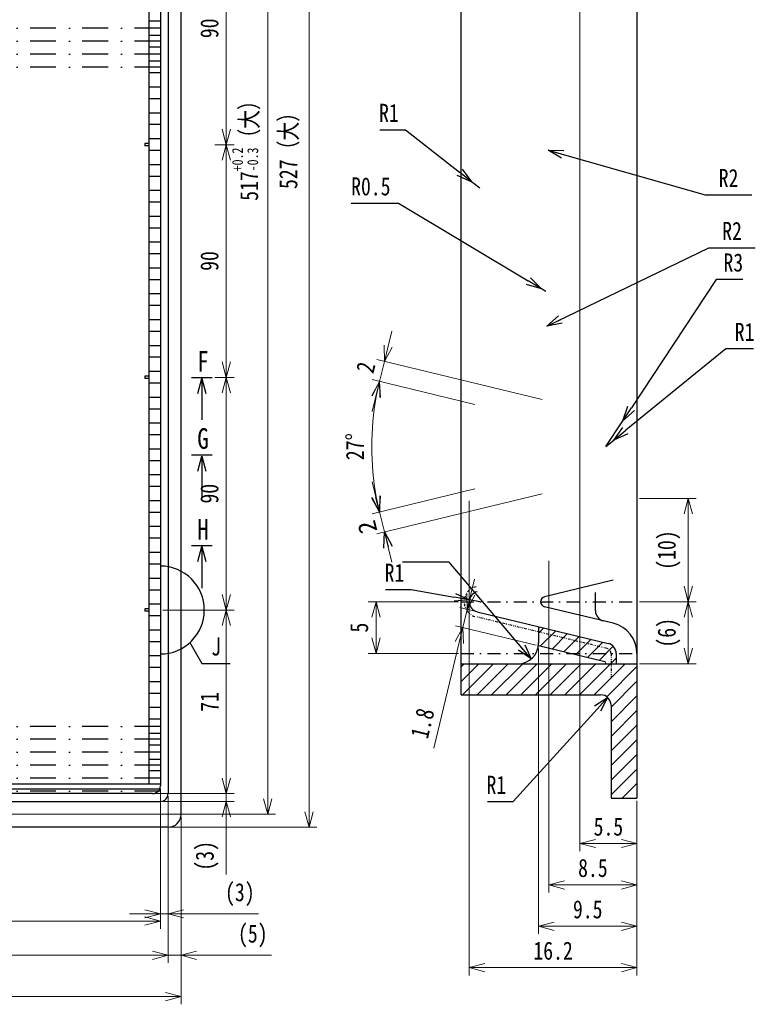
# Model space of a CAD drawing. Extents: x 641 to 1470, y 11 to 605.
# Tile 6 of 17: x 941 to 1084, y 215 to 405. Entities that reach past the tile are written whole.
import ezdxf

# ---------------------------------------------------------------- set-up
doc = ezdxf.new("R2010")
doc.units = 0
doc.header["$MEASUREMENT"] = 0
doc.linetypes.add('DASHDOT', pattern=[1, 0.5, -0.25, 0, -0.25])
doc.linetypes.add('DIVIDE', pattern=[1.25, 0.5, -0.25, 0, -0.25, 0, -0.25])
doc.layers.get('0').update_dxf_attribs({"linetype": 'CONTINUOUS'})
doc.layers.get('DEFPOINTS').update_dxf_attribs({"linetype": 'CONTINUOUS'})
for name, color, linetype in [('DD0-2', 4, 'CONTINUOUS'), ('M1-1', 2, 'CONTINUOUS'), ('M1-2', 2, 'CONTINUOUS'), ('M2-1', 234, 'CONTINUOUS'), ('M2-2', 234, 'CONTINUOUS'), ('M21-1', 2, 'CONTINUOUS'), ('M3-1', 154, 'CONTINUOUS'), ('M4-2', 114, 'CONTINUOUS'), ('M80-3', 7, 'CONTINUOUS')]:
    doc.layers.add(name, color=color, linetype=linetype)
doc.styles.add('FS2312', font='txt', dxfattribs={"width": 0.8})
doc.dimstyles.new('ISO-25', dxfattribs={"dimtxt": 3.5, "dimasz": 3, "dimexe": 1.5, "dimexo": 0.5, "dimtad": 1, "dimdec": 1, "dimlfac": 2, "dimdsep": 46, "dimtxsty": 'FS2312', "dimblk": 'OPEN30', "dimcen": 0.09, "dimclrd": 4, "dimclre": 4, "dimclrt": 4, "dimadec": 0, "dimazin": 0, "dimtfac": 1, "dimtdec": 1, "dimtmove": 0, "dimatfit": 3, "dimldrblk": 'OPEN30', "dimfxl": 1, "dimlwd": 18, "dimlwe": 18, "dimarcsym": 0})
doc.dimstyles.new('LEADSTYL', dxfattribs={"dimtxt": 3, "dimasz": 3, "dimexe": 0.18, "dimexo": 0.0625, "dimgap": 1, "dimtad": 0, "dimtih": 1, "dimtoh": 1, "dimdec": 4, "dimzin": 0, "dimdsep": 46, "dimtxsty": 'Standard', "dimblk1": 'OPEN', "dimblk2": 'OPEN', "dimsah": 1, "dimcen": 0.09, "dimadec": 0, "dimazin": 0, "dimtfac": 1, "dimtdec": 4, "dimtofl": 0, "dimtmove": 0, "dimatfit": 3, "dimldrblk": 'OPEN', "dimfxl": 1, "dimtolj": 1, "dimtzin": 0, "dimarcsym": 0})
doc.dimstyles.get("Standard").update_dxf_attribs({"dimtxt": 3.5, "dimasz": 3, "dimexe": 1.5, "dimexo": 0.5, "dimgap": 1.5, "dimtad": 3, "dimtoh": 1, "dimlfac": 0.5, "dimdsep": 46, "dimtxsty": 'FS2312', "dimblk1": 'OPEN', "dimblk2": 'OPEN', "dimsah": 1, "dimcen": 0.09, "dimadec": 0, "dimazin": 0, "dimtfac": 1, "dimtmove": 0, "dimatfit": 3, "dimldrblk": 'OPEN', "dimfxl": 1, "dimtolj": 1, "dimtzin": 0, "dimarcsym": 0})

# ---------------------------------------------------------------- blocks, each defined once
blk = doc.blocks.new('_OPEN')
at = {"color": 0}
for p, q in [((0, 0), (-1, 0)), ((-0.966, 0.259), (0, 0)), ((0, 0), (-0.966, -0.259))]:
    blk.add_line(p, q, dxfattribs=at)
blk = doc.blocks.new('_Open30')
at = {"color": 0, "linetype": 'ByBlock', "lineweight": -2}
for p, q in [((-1, 0.268), (0, 0)), ((0, 0), (-1, -0.268)), ((0, 0), (-1, 0))]:
    blk.add_line(p, q, dxfattribs=at)
blk = doc.blocks.new('*D213')
at = {"layer": 'DD0-2', "color": 4, "lineweight": 18, "transparency": 16777216}
for p, q in [((1027.91, 294.18), (1028.62, 297.09)), ((1028.65, 290.91), (1025.75, 291.61)), ((1027.21, 291.26), (1026.37, 287.76)), ((1040.52, 284.35), (1024.91, 288.11)), ((1025.66, 284.85), (1020.74, 264.43))]:
    blk.add_line(p, q, dxfattribs=at)
at = {"layer": 'DEFPOINTS', "color": 0, "transparency": 16777216}
for p in [(1029.13, 290.8), (1026.37, 287.76), (1041, 284.23)]:
    blk.add_point(p, dxfattribs=at)
at = {"layer": 'DD0-2', "color": 4, "lineweight": 18, "transparency": 16777216, "xscale": 3, "yscale": 3, "zscale": 3}
for p, rotation in [((1027.21, 291.26), 256.4390000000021), ((1026.37, 287.76), 76.43900000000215)]:
    blk.add_blockref('_Open30', p, dxfattribs=dict(at, rotation=rotation))
at = {"layer": 'DD0-2', "color": 4, "transparency": 16777216, "insert": (1018.55, 269.24), "char_height": 3.5, "attachment_point": 5, "rotation": 76.439, "style": 'FS2312'}
blk.add_mtext('1.8', dxfattribs=at)
blk = doc.blocks.new('*D214')
at = {"layer": 'DD0-2', "color": 4, "lineweight": 18, "transparency": 16777216}
for p, q in [((1041, 283.73), (1041, 228.49)), ((1060, 254.24), (1060, 228.49)), ((1057, 229.99), (1044, 229.99))]:
    blk.add_line(p, q, dxfattribs=at)
at = {"layer": 'DEFPOINTS', "color": 0, "transparency": 16777216}
for p in [(1041, 284.23), (1060, 254.74), (1041, 229.99)]:
    blk.add_point(p, dxfattribs=at)
at = {"layer": 'DD0-2', "color": 4, "lineweight": 18, "transparency": 16777216, "xscale": 3, "yscale": 3, "zscale": 3, "rotation": 180}
blk.add_blockref('_Open30', (1041, 229.99), dxfattribs=at)
at = {"layer": 'DD0-2', "color": 4, "lineweight": 18, "transparency": 16777216, "xscale": 3, "yscale": 3, "zscale": 3}
blk.add_blockref('_Open30', (1060, 229.99), dxfattribs=at)
at = {"layer": 'DD0-2', "color": 4, "transparency": 16777216, "insert": (1050.5, 233.24), "char_height": 3.5, "attachment_point": 5, "style": 'FS2312'}
blk.add_mtext('9.5', dxfattribs=at)
blk = doc.blocks.new('*D215')
at = {"layer": 'DD0-2', "color": 4, "lineweight": 18, "transparency": 16777216}
for p, q in [((1025.5, 292.74), (1008.05, 292.74)), ((1009.55, 289.74), (1009.55, 285.74)), ((1025.5, 282.74), (1008.05, 282.74))]:
    blk.add_line(p, q, dxfattribs=at)
at = {"layer": 'DEFPOINTS', "color": 0, "transparency": 16777216}
for p in [(1026, 292.74), (1009.55, 282.74), (1026, 282.74)]:
    blk.add_point(p, dxfattribs=at)
at = {"layer": 'DD0-2', "color": 4, "lineweight": 18, "transparency": 16777216, "xscale": 3, "yscale": 3, "zscale": 3}
for p, rotation in [((1009.55, 292.74), 90), ((1009.55, 282.74), 270)]:
    blk.add_blockref('_Open30', p, dxfattribs=dict(at, rotation=rotation))
at = {"layer": 'DD0-2', "color": 4, "transparency": 16777216, "insert": (1006.3, 287.74), "char_height": 3.5, "attachment_point": 5, "rotation": 90, "style": 'FS2312'}
blk.add_mtext('5', dxfattribs=at)
blk = doc.blocks.new('*D216')
at = {"layer": 'DD0-2', "color": 4, "lineweight": 18, "transparency": 16777216}
for p, q in [((1060.5, 292.74), (1071.45, 292.74)), ((1069.95, 289.74), (1069.95, 283.74)), ((1060.5, 280.74), (1071.45, 280.74))]:
    blk.add_line(p, q, dxfattribs=at)
at = {"layer": 'DEFPOINTS', "color": 0, "transparency": 16777216}
for p in [(1060, 292.74), (1060, 280.74), (1069.95, 280.74)]:
    blk.add_point(p, dxfattribs=at)
at = {"layer": 'DD0-2', "color": 4, "lineweight": 18, "transparency": 16777216, "xscale": 3, "yscale": 3, "zscale": 3}
for p, rotation in [((1069.95, 292.74), 90), ((1069.95, 280.74), 270)]:
    blk.add_blockref('_Open30', p, dxfattribs=dict(at, rotation=rotation))
at = {"layer": 'DD0-2', "color": 4, "transparency": 16777216, "insert": (1066.22, 286.74), "char_height": 3.5, "attachment_point": 5, "rotation": 90, "style": 'FS2312'}
blk.add_mtext('(6)', dxfattribs=at)
blk = doc.blocks.new('*D267')
at = {"layer": 'DEFPOINTS', "color": 0, "transparency": 16777216}
for p in [(1054.35, 274.22), (1053, 272.74)]:
    blk.add_point(p, dxfattribs=at)
at = {"layer": 'M1-2', "color": 0, "lineweight": -2, "transparency": 16777216}
for p, q in [((1036.07, 254.09), (1052.33, 272)), ((1031.09, 254.09), (1036.07, 254.09))]:
    blk.add_line(p, q, dxfattribs=at)
at = {"layer": 'M1-2', "color": 0, "lineweight": -2, "transparency": 16777216, "xscale": 3, "yscale": 3, "zscale": 3, "rotation": 47.75520836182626}
blk.add_blockref('_OPEN', (1054.35, 274.22), dxfattribs=at)
at = {"layer": 'M1-2', "color": 0, "transparency": 16777216, "insert": (1032.83, 257.34), "char_height": 3.5, "attachment_point": 5, "style": 'FS2312'}
blk.add_mtext('\\A1;R1', dxfattribs=at)
blk = doc.blocks.new('*D270')
at = {"layer": 'DD0-2', "color": 0, "lineweight": -2, "transparency": 16777216}
for p, q in [((1075.35, 355.08), (1058.96, 330.25)), ((1080.48, 355.08), (1075.35, 355.08)), ((1054, 322.74), (1057.31, 327.75))]:
    blk.add_line(p, q, dxfattribs=at)
at = {"layer": 'DEFPOINTS', "color": 0, "transparency": 16777216}
for p in [(1057.31, 327.75), (1054, 322.74)]:
    blk.add_point(p, dxfattribs=at)
at = {"layer": 'DD0-2', "color": 0, "lineweight": -2, "transparency": 16777216, "xscale": 3, "yscale": 3, "zscale": 3, "rotation": 236.5774203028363}
blk.add_blockref('_OPEN', (1057.31, 327.75), dxfattribs=at)
at = {"layer": 'DD0-2', "color": 0, "transparency": 16777216, "insert": (1078.66, 358.33), "char_height": 3.5, "attachment_point": 5, "style": 'FS2312'}
blk.add_mtext('\\A1;R3', dxfattribs=at)
blk = doc.blocks.new('*D271')
at = {"layer": 'DD0-2', "color": 4, "lineweight": 18, "transparency": 16777216}
for p, q in [((1060.5, 312.74), (1071.45, 312.74)), ((1069.95, 309.74), (1069.95, 295.74)), ((1060.5, 292.74), (1071.45, 292.74))]:
    blk.add_line(p, q, dxfattribs=at)
at = {"layer": 'DEFPOINTS', "color": 0, "transparency": 16777216}
for p in [(1060, 312.74), (1060, 292.74), (1069.95, 292.74)]:
    blk.add_point(p, dxfattribs=at)
at = {"layer": 'DD0-2', "color": 4, "lineweight": 18, "transparency": 16777216, "xscale": 3, "yscale": 3, "zscale": 3}
for p, rotation in [((1069.95, 312.74), 90), ((1069.95, 292.74), 270)]:
    blk.add_blockref('_Open30', p, dxfattribs=dict(at, rotation=rotation))
at = {"layer": 'DD0-2', "color": 4, "transparency": 16777216, "insert": (1066.22, 302.74), "char_height": 3.5, "attachment_point": 5, "rotation": 90, "style": 'FS2312'}
blk.add_mtext('(10)', dxfattribs=at)
blk = doc.blocks.new('*D272')
at = {"layer": 'DEFPOINTS', "color": 0, "transparency": 16777216}
for p in [(1027.63, 293.09), (1029.6, 292.74)]:
    blk.add_point(p, dxfattribs=at)
at = {"layer": 'M1-2', "color": 0, "lineweight": -2, "transparency": 16777216}
for p, q in [((1011.39, 295.11), (1016.36, 295.11)), ((1016.36, 295.11), (1024.68, 293.62)), ((1029.6, 292.74), (1027.63, 293.09))]:
    blk.add_line(p, q, dxfattribs=at)
at = {"layer": 'M1-2', "color": 0, "lineweight": -2, "transparency": 16777216, "xscale": 3, "yscale": 3, "zscale": 3, "rotation": 349.8497270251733}
blk.add_blockref('_OPEN', (1027.63, 293.09), dxfattribs=at)
at = {"layer": 'M1-2', "color": 0, "transparency": 16777216, "insert": (1013.12, 298.36), "char_height": 3.5, "attachment_point": 5, "style": 'FS2312'}
blk.add_mtext('\\A1;R1', dxfattribs=at)
blk = doc.blocks.new('*D273')
at = {"layer": 'DEFPOINTS', "color": 0, "transparency": 16777216}
for p in [(1028.03, 373.98), (1029.6, 372.74)]:
    blk.add_point(p, dxfattribs=at)
at = {"layer": 'M1-2', "color": 0, "lineweight": -2, "transparency": 16777216}
for p, q in [((1010.31, 384.04), (1015.28, 384.04)), ((1015.28, 384.04), (1025.68, 375.84)), ((1029.6, 372.74), (1028.03, 373.98))]:
    blk.add_line(p, q, dxfattribs=at)
at = {"layer": 'M1-2', "color": 0, "lineweight": -2, "transparency": 16777216, "xscale": 3, "yscale": 3, "zscale": 3, "rotation": 321.7204876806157}
blk.add_blockref('_OPEN', (1028.03, 373.98), dxfattribs=at)
at = {"layer": 'M1-2', "color": 0, "transparency": 16777216, "insert": (1012.05, 387.29), "char_height": 3.5, "attachment_point": 5, "style": 'FS2312'}
blk.add_mtext('\\A1;R1', dxfattribs=at)
blk = doc.blocks.new('*D274')
at = {"layer": 'DEFPOINTS', "color": 0, "transparency": 16777216}
for p in [(1041.54, 353.25), (1042.4, 352.74)]:
    blk.add_point(p, dxfattribs=at)
at = {"layer": 'M1-2', "color": 0, "lineweight": -2, "transparency": 16777216}
for p, q in [((1004.73, 369.8), (1013.87, 369.8)), ((1013.87, 369.8), (1038.96, 354.79)), ((1042.4, 352.74), (1041.54, 353.25))]:
    blk.add_line(p, q, dxfattribs=at)
at = {"layer": 'M1-2', "color": 0, "lineweight": -2, "transparency": 16777216, "xscale": 3, "yscale": 3, "zscale": 3, "rotation": 329.1247083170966}
blk.add_blockref('_OPEN', (1041.54, 353.25), dxfattribs=at)
at = {"layer": 'M1-2', "color": 0, "transparency": 16777216, "insert": (1008.55, 373.05), "char_height": 3.5, "attachment_point": 5, "style": 'FS2312'}
blk.add_mtext('\\A1;R0.5', dxfattribs=at)
blk = doc.blocks.new('*D275')
at = {"layer": 'DD0-2', "color": 0, "lineweight": -2, "transparency": 16777216}
for p, q in [((1077.2, 341.67), (1057.88, 325.9)), ((1082.58, 341.67), (1077.2, 341.67)), ((1054, 322.74), (1055.55, 324.01))]:
    blk.add_line(p, q, dxfattribs=at)
at = {"layer": 'DEFPOINTS', "color": 0, "transparency": 16777216}
for p in [(1055.55, 324.01), (1054, 322.74)]:
    blk.add_point(p, dxfattribs=at)
at = {"layer": 'DD0-2', "color": 0, "lineweight": -2, "transparency": 16777216, "xscale": 3, "yscale": 3, "zscale": 3, "rotation": 219.218882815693}
blk.add_blockref('_OPEN', (1055.55, 324.01), dxfattribs=at)
at = {"layer": 'DD0-2', "color": 0, "transparency": 16777216, "insert": (1080.84, 344.92), "char_height": 3.5, "attachment_point": 5, "style": 'FS2312'}
blk.add_mtext('\\A1;R1', dxfattribs=at)
blk = doc.blocks.new('*D279')
at = {"layer": 'DD0-2', "color": 4, "lineweight": 18, "transparency": 16777216}
for p, q in [((1027.6, 312.24), (1027.6, 220.49)), ((1060, 254.24), (1060, 220.49)), ((1057, 221.99), (1030.6, 221.99))]:
    blk.add_line(p, q, dxfattribs=at)
at = {"layer": 'DEFPOINTS', "color": 0, "transparency": 16777216}
for p in [(1027.6, 312.74), (1060, 254.74), (1027.6, 221.99)]:
    blk.add_point(p, dxfattribs=at)
at = {"layer": 'DD0-2', "color": 4, "lineweight": 18, "transparency": 16777216, "xscale": 3, "yscale": 3, "zscale": 3, "rotation": 180}
blk.add_blockref('_Open30', (1027.6, 221.99), dxfattribs=at)
at = {"layer": 'DD0-2', "color": 4, "lineweight": 18, "transparency": 16777216, "xscale": 3, "yscale": 3, "zscale": 3}
blk.add_blockref('_Open30', (1060, 221.99), dxfattribs=at)
at = {"layer": 'DD0-2', "color": 4, "transparency": 16777216, "insert": (1043.8, 225.24), "char_height": 3.5, "attachment_point": 5, "style": 'FS2312'}
blk.add_mtext('16.2', dxfattribs=at)
blk = doc.blocks.new('*D280')
at = {"layer": 'DD0-2', "color": 4, "lineweight": 18, "transparency": 16777216}
for p, q in [((1011.88, 342.16), (1012.59, 345.07)), ((1041.68, 331.89), (1009.72, 339.59)), ((1011.18, 339.24), (1010.24, 335.35)), ((1028.65, 330.91), (1008.79, 335.71)), ((1009.54, 332.44), (1008.84, 329.52))]:
    blk.add_line(p, q, dxfattribs=at)
at = {"layer": 'DEFPOINTS', "color": 0, "transparency": 16777216}
for p in [(1010.24, 335.35), (1042.16, 331.77), (1029.13, 330.8)]:
    blk.add_point(p, dxfattribs=at)
at = {"layer": 'DD0-2', "color": 4, "lineweight": 18, "transparency": 16777216, "xscale": 3, "yscale": 3, "zscale": 3}
for p, rotation in [((1011.18, 339.24), 256.4390000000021), ((1010.24, 335.35), 76.43900000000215)]:
    blk.add_blockref('_Open30', p, dxfattribs=dict(at, rotation=rotation))
at = {"layer": 'DD0-2', "color": 4, "transparency": 16777216, "insert": (1007.55, 338.06), "char_height": 3.5, "attachment_point": 5, "rotation": 76.439, "style": 'FS2312'}
blk.add_mtext('2', dxfattribs=at)
blk = doc.blocks.new('*D281')
at = {"layer": 'DD0-2', "color": 4, "lineweight": 18, "transparency": 16777216}
for p, q in [((1028.65, 330.91), (1008.78, 335.71)), ((1028.65, 314.57), (1008.78, 309.77))]:
    blk.add_line(p, q, dxfattribs=at)
blk.add_arc((1062.53, 322.74), 53.8, 169.6338, 190.3662, dxfattribs=at)
at = {"layer": 'DEFPOINTS', "color": 0, "transparency": 16777216}
for p in [(1029.13, 330.8), (1008.9, 326.98), (1054.47, 324.69), (1054.47, 320.8), (1029.13, 314.69)]:
    blk.add_point(p, dxfattribs=at)
at = {"layer": 'DD0-2', "color": 4, "lineweight": 18, "transparency": 16777216, "xscale": 3, "yscale": 3, "zscale": 3}
for p, rotation in [((1010.23, 335.36), 78.03604992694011), ((1010.23, 310.13), 281.9639500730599)]:
    blk.add_blockref('_Open30', p, dxfattribs=dict(at, rotation=rotation))
at = {"layer": 'DD0-2', "color": 4, "transparency": 16777216, "insert": (1005.48, 322.74), "char_height": 3.5, "attachment_point": 5, "rotation": 90, "style": 'FS2312'}
blk.add_mtext('27°', dxfattribs=at)
blk = doc.blocks.new('*D283')
at = {"layer": 'DD0-2', "color": 4, "lineweight": 18, "transparency": 16777216}
for p, q in [((1048.99, 491), (1048.99, 244.49)), ((1060, 254.24), (1060, 244.49)), ((1057, 245.99), (1051.99, 245.99))]:
    blk.add_line(p, q, dxfattribs=at)
at = {"layer": 'DEFPOINTS', "color": 0, "transparency": 16777216}
for p in [(1048.99, 491.5), (1060, 254.74), (1048.99, 245.99)]:
    blk.add_point(p, dxfattribs=at)
at = {"layer": 'DD0-2', "color": 4, "lineweight": 18, "transparency": 16777216, "xscale": 3, "yscale": 3, "zscale": 3, "rotation": 180}
blk.add_blockref('_Open30', (1048.99, 245.99), dxfattribs=at)
at = {"layer": 'DD0-2', "color": 4, "lineweight": 18, "transparency": 16777216, "xscale": 3, "yscale": 3, "zscale": 3}
blk.add_blockref('_Open30', (1060, 245.99), dxfattribs=at)
at = {"layer": 'DD0-2', "color": 4, "transparency": 16777216, "insert": (1054.5, 249.24), "char_height": 3.5, "attachment_point": 5, "style": 'FS2312'}
blk.add_mtext('5.5', dxfattribs=at)
blk = doc.blocks.new('*D284')
at = {"layer": 'DD0-2', "color": 4, "lineweight": 18, "transparency": 16777216}
for p, q in [((1043, 300.68), (1043, 236.49)), ((1060, 254.24), (1060, 236.49)), ((1057, 237.99), (1046, 237.99))]:
    blk.add_line(p, q, dxfattribs=at)
at = {"layer": 'DEFPOINTS', "color": 0, "transparency": 16777216}
for p in [(1043, 301.18), (1060, 254.74), (1043, 237.99)]:
    blk.add_point(p, dxfattribs=at)
at = {"layer": 'DD0-2', "color": 4, "lineweight": 18, "transparency": 16777216, "xscale": 3, "yscale": 3, "zscale": 3, "rotation": 180}
blk.add_blockref('_Open30', (1043, 237.99), dxfattribs=at)
at = {"layer": 'DD0-2', "color": 4, "lineweight": 18, "transparency": 16777216, "xscale": 3, "yscale": 3, "zscale": 3}
blk.add_blockref('_Open30', (1060, 237.99), dxfattribs=at)
at = {"layer": 'DD0-2', "color": 4, "transparency": 16777216, "insert": (1051.5, 241.24), "char_height": 3.5, "attachment_point": 5, "style": 'FS2312'}
blk.add_mtext('8.5', dxfattribs=at)
blk = doc.blocks.new('*D304')
at = {"layer": 'DD0-2', "color": 4, "lineweight": 18, "transparency": 16777216}
for p, q in [((968.35, 510.14), (990.1, 510.14)), ((988.6, 254.64), (988.6, 507.14)), ((772.1, 251.64), (990.1, 251.64))]:
    blk.add_line(p, q, dxfattribs=at)
at = {"layer": 'DEFPOINTS', "color": 0, "transparency": 16777216}
for p in [(967.85, 510.14), (988.6, 510.14), (771.6, 251.64)]:
    blk.add_point(p, dxfattribs=at)
at = {"layer": 'DD0-2', "color": 4, "lineweight": 18, "transparency": 16777216, "xscale": 3, "yscale": 3, "zscale": 3}
for p, rotation in [((988.6, 510.14), 90), ((988.6, 251.64), 270)]:
    blk.add_blockref('_Open30', p, dxfattribs=dict(at, rotation=rotation))
at = {"layer": 'DD0-2', "color": 4, "transparency": 16777216, "insert": (984.46, 380.89), "char_height": 3.5, "attachment_point": 5, "rotation": 90, "style": 'FS2312'}
blk.add_mtext('517{\\H0.6x;\\S+0.2^ -0.3;}（大）', dxfattribs=at)
blk = doc.blocks.new('*D310')
at = {"layer": 'DD0-2', "color": 4, "lineweight": 18, "transparency": 16777216}
for p, q in [((715.35, 251.14), (715.35, 214.89)), ((971.85, 251.14), (971.85, 214.89)), ((968.85, 216.39), (718.35, 216.39))]:
    blk.add_line(p, q, dxfattribs=at)
at = {"layer": 'DEFPOINTS', "color": 0, "transparency": 16777216}
for p in [(715.35, 251.64), (971.85, 251.64), (715.35, 216.39)]:
    blk.add_point(p, dxfattribs=at)
at = {"layer": 'DD0-2', "color": 4, "lineweight": 18, "transparency": 16777216, "xscale": 3, "yscale": 3, "zscale": 3, "rotation": 180}
blk.add_blockref('_Open30', (715.35, 216.39), dxfattribs=at)
at = {"layer": 'DD0-2', "color": 4, "lineweight": 18, "transparency": 16777216, "xscale": 3, "yscale": 3, "zscale": 3}
blk.add_blockref('_Open30', (971.85, 216.39), dxfattribs=at)
at = {"layer": 'DD0-2', "color": 4, "transparency": 16777216, "insert": (843.6, 220.52), "char_height": 3.5, "attachment_point": 5, "style": 'FS2312'}
blk.add_mtext('{\\W0.83;513{\\H2.10;{\\W0.83;{\\S 0^ -1;}}}（大）}', dxfattribs=at)
blk = doc.blocks.new('*D312')
at = {"layer": 'DD0-2', "color": 4, "lineweight": 18, "transparency": 16777216}
for p, q in [((717.85, 255.14), (717.85, 222.89)), ((969.35, 255.14), (969.35, 222.89)), ((720.85, 224.39), (966.35, 224.39))]:
    blk.add_line(p, q, dxfattribs=at)
at = {"layer": 'DEFPOINTS', "color": 0, "transparency": 16777216}
for p in [(717.85, 255.64), (969.35, 255.64), (969.35, 224.39)]:
    blk.add_point(p, dxfattribs=at)
at = {"layer": 'DD0-2', "color": 4, "lineweight": 18, "transparency": 16777216, "xscale": 3, "yscale": 3, "zscale": 3, "rotation": 180}
blk.add_blockref('_Open30', (717.85, 224.39), dxfattribs=at)
at = {"layer": 'DD0-2', "color": 4, "lineweight": 18, "transparency": 16777216, "xscale": 3, "yscale": 3, "zscale": 3}
blk.add_blockref('_Open30', (969.35, 224.39), dxfattribs=at)
at = {"layer": 'DD0-2', "color": 4, "transparency": 16777216, "insert": (843.6, 228.18), "char_height": 3.5, "attachment_point": 5, "style": 'FS2312'}
blk.add_mtext('\\W0.83;503（大）', dxfattribs=at)
blk = doc.blocks.new('*D313')
at = {"layer": 'DD0-2', "color": 4, "lineweight": 18, "transparency": 16777216}
for p, q in [((969.35, 255.14), (969.35, 222.89)), ((971.85, 251.14), (971.85, 222.89)), ((966.35, 224.39), (963.35, 224.39)), ((969.35, 224.39), (971.85, 224.39)), ((974.85, 224.39), (989.35, 224.39))]:
    blk.add_line(p, q, dxfattribs=at)
at = {"layer": 'DEFPOINTS', "color": 0, "transparency": 16777216}
for p in [(969.35, 255.64), (971.85, 251.64), (969.35, 224.39)]:
    blk.add_point(p, dxfattribs=at)
at = {"layer": 'DD0-2', "color": 4, "lineweight": 18, "transparency": 16777216, "xscale": 3, "yscale": 3, "zscale": 3}
blk.add_blockref('_Open30', (969.35, 224.39), dxfattribs=at)
at = {"layer": 'DD0-2', "color": 4, "lineweight": 18, "transparency": 16777216, "xscale": 3, "yscale": 3, "zscale": 3, "rotation": 180}
blk.add_blockref('_Open30', (971.85, 224.39), dxfattribs=at)
at = {"layer": 'DD0-2', "color": 4, "transparency": 16777216, "insert": (985.72, 228.11), "char_height": 3.5, "attachment_point": 5, "style": 'FS2312'}
blk.add_mtext('(5)', dxfattribs=at)
blk = doc.blocks.new('*D315')
at = {"layer": 'DD0-2', "color": 4, "lineweight": 18, "transparency": 16777216}
for p, q in [((967.85, 256.64), (967.85, 230.89)), ((969.35, 255.14), (969.35, 230.89)), ((964.85, 232.39), (961.85, 232.39)), ((967.85, 232.39), (969.35, 232.39)), ((972.35, 232.39), (986.85, 232.39))]:
    blk.add_line(p, q, dxfattribs=at)
at = {"layer": 'DEFPOINTS', "color": 0, "transparency": 16777216}
for p in [(967.85, 257.14), (969.35, 255.64), (969.35, 232.39)]:
    blk.add_point(p, dxfattribs=at)
at = {"layer": 'DD0-2', "color": 4, "lineweight": 18, "transparency": 16777216, "xscale": 3, "yscale": 3, "zscale": 3}
blk.add_blockref('_Open30', (967.85, 232.39), dxfattribs=at)
at = {"layer": 'DD0-2', "color": 4, "lineweight": 18, "transparency": 16777216, "xscale": 3, "yscale": 3, "zscale": 3, "rotation": 180}
blk.add_blockref('_Open30', (969.35, 232.39), dxfattribs=at)
at = {"layer": 'DD0-2', "color": 4, "transparency": 16777216, "insert": (983.22, 236.11), "char_height": 3.5, "attachment_point": 5, "style": 'FS2312'}
blk.add_mtext('(3)', dxfattribs=at)
blk = doc.blocks.new('*D316')
at = {"layer": 'DD0-2', "color": 4, "lineweight": 18, "transparency": 16777216}
for p, q in [((719.35, 256.64), (719.35, 229.48)), ((967.85, 256.64), (967.85, 229.48)), ((722.35, 230.98), (964.85, 230.98))]:
    blk.add_line(p, q, dxfattribs=at)
at = {"layer": 'DEFPOINTS', "color": 0, "transparency": 16777216}
for p in [(719.35, 257.14), (967.85, 257.14), (967.85, 230.98)]:
    blk.add_point(p, dxfattribs=at)
at = {"layer": 'DD0-2', "color": 4, "lineweight": 18, "transparency": 16777216, "xscale": 3, "yscale": 3, "zscale": 3, "rotation": 180}
blk.add_blockref('_Open30', (719.35, 230.98), dxfattribs=at)
at = {"layer": 'DD0-2', "color": 4, "lineweight": 18, "transparency": 16777216, "xscale": 3, "yscale": 3, "zscale": 3}
blk.add_blockref('_Open30', (967.85, 230.98), dxfattribs=at)
at = {"layer": 'DD0-2', "color": 4, "transparency": 16777216, "insert": (843.6, 234.23), "char_height": 3.5, "attachment_point": 5, "style": 'FS2312'}
blk.add_mtext('497', dxfattribs=at)
blk = doc.blocks.new('*D317')
at = {"layer": 'DD0-2', "color": 4, "lineweight": 18, "transparency": 16777216}
for p, q in [((943.6, 512.64), (998.1, 512.64)), ((996.6, 509.64), (996.6, 252.14)), ((969.85, 249.14), (998.1, 249.14))]:
    blk.add_line(p, q, dxfattribs=at)
at = {"layer": 'DEFPOINTS', "color": 0, "transparency": 16777216}
for p in [(943.1, 512.64), (969.35, 249.14), (996.6, 249.14)]:
    blk.add_point(p, dxfattribs=at)
at = {"layer": 'DD0-2', "color": 4, "lineweight": 18, "transparency": 16777216, "xscale": 3, "yscale": 3, "zscale": 3}
for p, rotation in [((996.6, 512.64), 90), ((996.6, 249.14), 270)]:
    blk.add_blockref('_Open30', p, dxfattribs=dict(at, rotation=rotation))
at = {"layer": 'DD0-2', "color": 4, "transparency": 16777216, "insert": (992.81, 380.89), "char_height": 3.5, "attachment_point": 5, "rotation": 90, "style": 'FS2312'}
blk.add_mtext('527（大）', dxfattribs=at)
blk = doc.blocks.new('*D320')
at = {"layer": 'DD0-2', "color": 4, "lineweight": 18, "transparency": 16777216}
for p, q in [((980.6, 258.64), (980.6, 261.64)), ((966.85, 255.64), (982.1, 255.64)), ((980.6, 255.64), (980.6, 254.14)), ((968.35, 254.14), (982.1, 254.14)), ((980.6, 251.14), (980.6, 239.99))]:
    blk.add_line(p, q, dxfattribs=at)
at = {"layer": 'DEFPOINTS', "color": 0, "transparency": 16777216}
for p in [(966.35, 255.64), (967.85, 254.14), (980.6, 254.14)]:
    blk.add_point(p, dxfattribs=at)
at = {"layer": 'DD0-2', "color": 4, "lineweight": 18, "transparency": 16777216, "xscale": 3, "yscale": 3, "zscale": 3}
for p, rotation in [((980.6, 255.64), 270), ((980.6, 254.14), 90)]:
    blk.add_blockref('_Open30', p, dxfattribs=dict(at, rotation=rotation))
at = {"layer": 'DD0-2', "color": 4, "transparency": 16777216, "insert": (976.88, 243.61), "char_height": 3.5, "attachment_point": 5, "rotation": 90, "style": 'FS2312'}
blk.add_mtext('(3)', dxfattribs=at)
blk = doc.blocks.new('*D321')
at = {"layer": 'DD0-2', "color": 4, "lineweight": 18, "transparency": 16777216}
for p, q in [((968.35, 291.14), (982.1, 291.14)), ((980.6, 258.64), (980.6, 288.14)), ((966.85, 255.64), (982.1, 255.64))]:
    blk.add_line(p, q, dxfattribs=at)
at = {"layer": 'DEFPOINTS', "color": 0, "transparency": 16777216}
for p in [(967.85, 291.14), (980.6, 291.14), (966.35, 255.64)]:
    blk.add_point(p, dxfattribs=at)
at = {"layer": 'DD0-2', "color": 4, "lineweight": 18, "transparency": 16777216, "xscale": 3, "yscale": 3, "zscale": 3}
for p, rotation in [((980.6, 291.14), 90), ((980.6, 255.64), 270)]:
    blk.add_blockref('_Open30', p, dxfattribs=dict(at, rotation=rotation))
at = {"layer": 'DD0-2', "color": 4, "transparency": 16777216, "insert": (977.35, 273.39), "char_height": 3.5, "attachment_point": 5, "rotation": 90, "style": 'FS2312'}
blk.add_mtext('71', dxfattribs=at)
blk = doc.blocks.new('*D322')
at = {"layer": 'DD0-2', "color": 4, "lineweight": 18, "transparency": 16777216}
for p, q in [((978.37, 336.14), (982.1, 336.14)), ((980.6, 333.14), (980.6, 294.14)), ((968.35, 291.14), (982.1, 291.14))]:
    blk.add_line(p, q, dxfattribs=at)
at = {"layer": 'DEFPOINTS', "color": 0, "transparency": 16777216}
for p in [(977.87, 336.14), (967.85, 291.14), (980.6, 291.14)]:
    blk.add_point(p, dxfattribs=at)
at = {"layer": 'DD0-2', "color": 4, "lineweight": 18, "transparency": 16777216, "xscale": 3, "yscale": 3, "zscale": 3}
for p, rotation in [((980.6, 336.14), 90), ((980.6, 291.14), 270)]:
    blk.add_blockref('_Open30', p, dxfattribs=dict(at, rotation=rotation))
at = {"layer": 'DD0-2', "color": 4, "transparency": 16777216, "insert": (977.35, 313.64), "char_height": 3.5, "attachment_point": 5, "rotation": 90, "style": 'FS2312'}
blk.add_mtext('90', dxfattribs=at)
blk = doc.blocks.new('*D323')
at = {"layer": 'DD0-2', "color": 4, "lineweight": 18, "transparency": 16777216}
for p, q in [((978.41, 381.14), (982.1, 381.14)), ((980.6, 339.14), (980.6, 378.14)), ((978.37, 336.14), (982.1, 336.14))]:
    blk.add_line(p, q, dxfattribs=at)
at = {"layer": 'DEFPOINTS', "color": 0, "transparency": 16777216}
for p in [(977.91, 381.14), (980.6, 381.14), (977.87, 336.14)]:
    blk.add_point(p, dxfattribs=at)
at = {"layer": 'DD0-2', "color": 4, "lineweight": 18, "transparency": 16777216, "xscale": 3, "yscale": 3, "zscale": 3}
for p, rotation in [((980.6, 381.14), 90), ((980.6, 336.14), 270)]:
    blk.add_blockref('_Open30', p, dxfattribs=dict(at, rotation=rotation))
at = {"layer": 'DD0-2', "color": 4, "transparency": 16777216, "insert": (977.35, 358.64), "char_height": 3.5, "attachment_point": 5, "rotation": 90, "style": 'FS2312'}
blk.add_mtext('90', dxfattribs=at)
blk = doc.blocks.new('*D324')
at = {"layer": 'DD0-2', "color": 4, "lineweight": 18, "transparency": 16777216}
for p, q in [((968.35, 426.14), (982.1, 426.14)), ((980.6, 423.14), (980.6, 384.14)), ((978.41, 381.14), (982.1, 381.14))]:
    blk.add_line(p, q, dxfattribs=at)
at = {"layer": 'DEFPOINTS', "color": 0, "transparency": 16777216}
for p in [(967.85, 426.14), (977.91, 381.14), (980.6, 381.14)]:
    blk.add_point(p, dxfattribs=at)
at = {"layer": 'DD0-2', "color": 4, "lineweight": 18, "transparency": 16777216, "xscale": 3, "yscale": 3, "zscale": 3}
for p, rotation in [((980.6, 426.14), 90), ((980.6, 381.14), 270)]:
    blk.add_blockref('_Open30', p, dxfattribs=dict(at, rotation=rotation))
at = {"layer": 'DD0-2', "color": 4, "transparency": 16777216, "insert": (977.35, 403.64), "char_height": 3.5, "attachment_point": 5, "rotation": 90, "style": 'FS2312'}
blk.add_mtext('90', dxfattribs=at)

msp = doc.modelspace()

# ---------------------------------------------------------------- linework, layer by layer
at = {"color": 0, "linetype": 'ByBlock', "lineweight": -2}
for p, q in [((1010.2361, 310.1273), (1008.7512, 312.8552)), ((1010.2361, 310.1273), (1009.5327, 313.0436)), ((1010.3141, 313.2321), (1010.2361, 310.1273)), ((1011.096, 303.134), (1011.174, 306.2388)), ((1011.174, 306.2388), (1012.6589, 303.511)), ((1011.174, 306.2388), (1011.8775, 303.3225))]:
    msp.add_line(p, q, dxfattribs=at)
at = {"layer": 'DD0-2', "color": 4, "lineweight": 18}
for p, q in [((1028.6469, 314.5681), (1008.7779, 309.7756)), ((1009.5327, 313.0436), (1008.8292, 315.96)), ((1041.6759, 313.5961), (1009.7158, 305.8871)), ((1011.174, 306.2388), (1010.2361, 310.1273)), ((1011.8775, 303.3225), (1012.5809, 300.4061))]:
    msp.add_line(p, q, dxfattribs=at)
at = {"layer": 'M1-1', "color": 7, "linetype": 'DASHDOT', "ltscale": 10}
for p, q in [((967.847, 403.6415), (719.347, 403.6415)), ((967.847, 401.1415), (719.347, 401.1415)), ((967.847, 398.6415), (719.347, 398.6415)), ((967.847, 396.1415), (719.347, 396.1415)), ((967.847, 268.6415), (719.347, 268.6415)), ((967.847, 266.1415), (719.347, 266.1415)), ((967.847, 263.6415), (719.347, 263.6415)), ((967.847, 261.1415), (719.347, 261.1415)), ((967.847, 258.6415), (719.347, 258.6415)), ((967.847, 256.1415), (719.347, 256.1415))]:
    msp.add_line(p, q, dxfattribs=at)
at = {"layer": 'M1-2'}
for p, q in [((969.347, 508.6415), (969.347, 255.6415)), ((971.847, 251.6415), (971.847, 510.1415)), ((965.597, 507.5015), (965.597, 257.4415)), ((967.847, 507.1415), (967.847, 257.1415)), ((967.847, 405.0165), (965.597, 405.0165)), ((967.847, 402.2665), (965.597, 402.2665)), ((967.847, 400.0165), (965.597, 400.0165)), ((967.847, 397.2665), (965.597, 397.2665)), ((967.847, 395.0165), (965.597, 395.0165)), ((967.847, 392.2665), (965.597, 392.2665)), ((967.847, 390.0165), (965.597, 390.0165)), ((967.847, 387.2665), (965.597, 387.2665)), ((967.847, 385.0165), (965.597, 385.0165)), ((964.847, 381.3915), (964.847, 380.8915)), ((965.597, 381.3915), (964.847, 381.3915)), ((965.597, 380.8915), (964.847, 380.8915)), ((967.847, 382.2665), (965.597, 382.2665)), ((967.847, 380.0165), (965.597, 380.0165)), ((967.847, 377.2665), (965.597, 377.2665)), ((967.847, 375.0165), (965.597, 375.0165)), ((967.847, 372.2665), (965.597, 372.2665)), ((967.847, 370.0165), (965.597, 370.0165)), ((967.847, 367.2665), (965.597, 367.2665)), ((967.847, 365.0165), (965.597, 365.0165)), ((967.847, 362.2665), (965.597, 362.2665)), ((967.847, 360.0165), (965.597, 360.0165)), ((967.847, 357.2665), (965.597, 357.2665)), ((967.847, 355.0165), (965.597, 355.0165)), ((967.847, 352.2665), (965.597, 352.2665)), ((967.847, 350.0165), (965.597, 350.0165)), ((967.847, 347.2665), (965.597, 347.2665)), ((967.847, 345.0165), (965.597, 345.0165)), ((967.847, 342.2665), (965.597, 342.2665)), ((967.847, 340.0165), (965.597, 340.0165)), ((967.847, 337.2665), (965.597, 337.2665)), ((964.847, 336.3915), (964.847, 335.8915)), ((965.597, 336.3915), (964.847, 336.3915)), ((965.597, 335.8915), (964.847, 335.8915)), ((967.847, 335.0165), (965.597, 335.0165)), ((967.847, 332.2665), (965.597, 332.2665)), ((967.847, 330.0165), (965.597, 330.0165)), ((967.847, 327.2665), (965.597, 327.2665)), ((967.847, 325.0165), (965.597, 325.0165)), ((967.847, 322.2665), (965.597, 322.2665)), ((967.847, 320.0165), (965.597, 320.0165)), ((967.847, 317.2665), (965.597, 317.2665)), ((967.847, 315.0165), (965.597, 315.0165)), ((967.847, 312.2665), (965.597, 312.2665)), ((967.847, 310.0165), (965.597, 310.0165)), ((967.847, 307.2665), (965.597, 307.2665)), ((967.847, 305.0165), (965.597, 305.0165)), ((967.847, 302.2665), (965.597, 302.2665)), ((967.847, 300.0165), (965.597, 300.0165)), ((967.847, 297.2665), (965.597, 297.2665)), ((967.847, 295.0165), (965.597, 295.0165)), ((964.847, 291.3915), (964.847, 290.8915)), ((965.597, 291.3915), (964.847, 291.3915)), ((967.847, 292.2665), (965.597, 292.2665)), ((965.597, 290.8915), (964.847, 290.8915)), ((967.847, 290.0165), (965.597, 290.0165)), ((967.847, 287.2665), (965.597, 287.2665)), ((967.847, 285.0165), (965.597, 285.0165)), ((967.847, 282.2665), (965.597, 282.2665)), ((967.847, 280.0165), (965.597, 280.0165)), ((967.847, 277.2665), (965.597, 277.2665)), ((967.847, 275.0165), (965.597, 275.0165)), ((967.847, 272.2665), (965.597, 272.2665)), ((967.847, 270.0165), (965.597, 270.0165)), ((967.847, 267.2665), (965.597, 267.2665)), ((967.847, 265.0165), (965.597, 265.0165)), ((967.847, 262.2665), (965.597, 262.2665)), ((967.847, 260.0165), (965.597, 260.0165)), ((967.847, 257.4415), (719.347, 257.4415)), ((967.847, 256.5115), (719.347, 256.5115)), ((966.347, 255.6415), (720.847, 255.6415)), ((719.347, 254.1415), (967.847, 254.1415)), ((969.347, 249.1415), (927.598, 249.1415))]:
    msp.add_line(p, q, dxfattribs=at)
for centre, radius in [((966.347, 257.1415), 1.5), ((967.847, 255.6415), 1.5), ((969.347, 251.6415), 2.5)]:
    msp.add_arc(centre, radius, 270, 0, dxfattribs=at)
at = {"layer": 'M2-1', "color": 5, "linetype": 'DIVIDE'}
for p, q in [((1054.237, 283.7133), (1028.899, 289.8253)), ((1055.002, 282.7413), (1055.002, 278.0253))]:
    msp.add_line(p, q, dxfattribs=at)
at = {"layer": 'M2-1', "color": 4}
for p, q in [((1041.002, 286.6533), (1042.035, 287.6853)), ((1041.33, 284.1523), (1044.313, 287.1353)), ((1043.609, 283.6023), (1046.592, 286.5863)), ((1045.887, 283.0523), (1048.871, 286.0363)), ((1048.166, 282.5033), (1051.15, 285.4863)), ((1050.445, 281.9533), (1053.429, 284.9373)), ((1052.724, 281.4033), (1055.446, 284.1253)), ((1048.89, 274.7413), (1056.002, 281.8543)), ((1026.002, 280.1383), (1026.605, 280.7413)), ((1026.002, 277.3103), (1029.434, 280.7413)), ((1026.262, 274.7413), (1032.262, 280.7413)), ((1029.091, 274.7413), (1035.091, 280.7413)), ((1031.919, 274.7413), (1037.919, 280.7413)), ((1034.748, 274.7413), (1040.748, 280.7413)), ((1037.576, 274.7413), (1043.576, 280.7413)), ((1040.404, 274.7413), (1046.404, 280.7413)), ((1043.233, 274.7413), (1049.233, 280.7413)), ((1046.061, 274.7413), (1052.061, 280.7413)), ((1051.718, 274.7413), (1057.718, 280.7413)), ((1054.17, 274.3653), (1060.002, 280.1973)), ((1055.002, 272.3683), (1060.002, 277.3683)), ((1055.002, 269.5403), (1060.002, 274.5403)), ((1055.002, 266.7123), (1060.002, 271.7123)), ((1055.002, 263.8833), (1060.002, 268.8833)), ((1055.002, 261.0553), (1060.002, 266.0553)), ((1055.002, 258.2263), (1060.002, 263.2263)), ((1055.002, 255.3983), (1060.002, 260.3983)), ((1057.174, 254.7413), (1060.002, 257.5693))]:
    msp.add_line(p, q, dxfattribs=at)
at = {"layer": 'M2-1', "color": 5, "linetype": 'DIVIDE'}
for centre, radius, start, end in [((1029.602, 292.7413), 3, 103.561, 256.439), ((1054.002, 282.7413), 1, 0, 76.439)]:
    msp.add_arc(centre, radius, start, end, dxfattribs=at)
at = {"layer": 'M2-2', "color": 2}
for p, q in [((1026.002, 274.7413), (1026.002, 438.6353)), ((1060.002, 435.7153), (1060.002, 254.7413)), ((1055.409, 296.9083), (1042.162, 293.7133)), ((1052.002, 290.9703), (1052.002, 294.5123)), ((1055.409, 288.5743), (1042.162, 291.7693)), ((1029.133, 290.7973), (1054.471, 284.6853)), ((1041.002, 287.9343), (1041.002, 284.7413)), ((1041.002, 284.2313), (1041.002, 284.7843)), ((1053.835, 281.1353), (1041.002, 284.2313)), ((1056.002, 282.7413), (1056.002, 280.7413)), ((1026.002, 280.7413), (1056.002, 280.7413)), ((1056.002, 280.7413), (1060.002, 280.7413)), ((1026.002, 274.7413), (1053.002, 274.7413)), ((1055.002, 272.7413), (1055.002, 254.7413)), ((1055.002, 254.7413), (1060.002, 254.7413))]:
    msp.add_line(p, q, dxfattribs=at)
for centre, radius, start, end in [((1029.602, 292.7413), 2, 103.561, 256.439), ((1042.397, 292.7413), 1, 103.561, 256.439), ((1054.002, 290.9703), 2, 180, 256.439), ((1054.002, 282.7413), 6, 0, 76.439), ((1037.002, 284.7413), 4, 270, 0), ((1054.002, 282.7413), 2, 0, 76.439), ((1053.788, 280.9413), 0.2, 270, 76.439), ((1053.002, 272.7413), 2, 0, 90)]:
    msp.add_arc(centre, radius, start, end, dxfattribs=at)
at = {"layer": 'M21-1', "color": 7, "linetype": 'DASHDOT', "ltscale": 5}
for p, q in [((1026.002, 292.7413), (1060.002, 292.7413)), ((1026.002, 282.7413), (1060.002, 282.7413))]:
    msp.add_line(p, q, dxfattribs=at)
at = {"layer": 'M3-1'}
msp.add_arc((967.847, 291.1415), 8.5, 270, 90, dxfattribs=at)
at = {"layer": 'M80-3', "color": 114}
for p, q in [((973.8709, 336.1423), (977.871, 336.1415)), ((973.8709, 321.1423), (977.871, 321.1415)), ((973.8709, 303.6423), (977.871, 303.6415))]:
    msp.add_line(p, q, dxfattribs=at)

# ---------------------------------------------------------------- texts
at = {"layer": 'DD0-2', "char_height": 3.5, "attachment_point": 5, "style": 'FS2312'}
for s, insert in [('{\\A1;R2}', (1077.741, 374.6993)), ('{\\A1;R2}', (1078.412, 364.4593)), ('{\\A1;J}', (978.621, 284.0675))]:
    msp.add_mtext(s, dxfattribs=dict(at, insert=insert))
at = {"layer": 'DD0-2', "color": 4, "insert": (1007.8551, 307.1828), "char_height": 3.5, "attachment_point": 5, "rotation": 103.561}
msp.add_mtext('2', dxfattribs=at)
at = {"layer": 'M4-2', "char_height": 4, "attachment_point": 7}
for s, insert in [('\\W0.81;{\\C2;F}', (974.9799, 337.2455)), ('\\W0.81;{\\C2;G}', (974.9799, 322.2455)), ('\\W0.81;{\\C2;H}', (974.9799, 304.7455))]:
    msp.add_mtext(s, dxfattribs=dict(at, insert=insert))

# ---------------------------------------------------------------- dimensions: what is measured, and where the dimension line sits
at = {"layer": 'DD0-2', "color": 4}
for base, p1, p2, text, override, picture, middle in [((996.598, 249.1415), (943.097, 512.6415), (969.347, 249.1415), '<>（大）', {"dimgap": 1.5}, '*D317', (996.598, 380.8915)), ((988.598, 510.1415), (771.597, 251.6415), (967.847, 510.1415), '<>{\\H0.6x;\\S+0.2^ -0.3;}（大）', {"dimgap": 1.5}, '*D304', (988.598, 380.8915)), ((1069.952, 292.7413), (1060.002, 312.7413), (1060.002, 292.7413), '(<>)', {"dimgap": 1.5, "dimlfac": 0.5}, '*D271', (1069.952, 302.7413)), ((1069.952, 280.7413), (1060.002, 292.7413), (1060.002, 280.7413), '(<>)', {"dimgap": 1.5, "dimlfac": 0.5}, '*D216', (1069.952, 286.7413)), ((980.598, 254.1415), (966.347, 255.6415), (967.847, 254.1415), '(<>)', {"dimgap": 1.5}, '*D320', (980.598, 243.6095))]:
    dim = msp.add_linear_dim(base=base, p1=p1, p2=p2, angle=90, text=text, dimstyle='ISO-25', override=override, dxfattribs=at)
    dim.commit()
    dim.dimension.update_dxf_attribs({"geometry": picture, "text_midpoint": middle, "dimtype": 160})
for base, p1, p2, override, picture, middle in [((1048.994, 245.9913), (1060.002, 254.7413), (1048.994, 491.4954), {"dimgap": 1.5, "dimlfac": 0.5}, '*D283', (1054.498, 245.9913)), ((1027.602, 221.9913), (1060.002, 254.7413), (1027.602, 312.7413), {"dimgap": 1.5, "dimlfac": 0.5}, '*D279', (1043.802, 221.9913)), ((1043.002, 237.9913), (1060.002, 254.7413), (1043.002, 301.1803), {"dimgap": 1.5, "dimlfac": 0.5}, '*D284', (1051.502, 237.9913)), ((1041.002, 229.9913), (1060.002, 254.7413), (1041.002, 284.2313), {"dimgap": 1.5, "dimlfac": 0.5}, '*D214', (1050.502, 229.9913)), ((967.847, 230.9832), (719.347, 257.1415), (967.847, 257.1415), {"dimgap": 1.5}, '*D316', (843.598, 230.9832))]:
    dim = msp.add_linear_dim(base=base, p1=p1, p2=p2, dimstyle='ISO-25', override=override, dxfattribs=at)
    dim.commit()
    dim.dimension.update_dxf_attribs({"geometry": picture, "text_midpoint": middle, "dimtype": 160})
for base, p1, p2, angle, override, picture, middle in [((980.598, 381.1415), (967.847, 426.1415), (977.913, 381.1415), 90, {"dimgap": 1.5}, '*D324', (980.598, 403.6415)), ((980.598, 381.1415), (977.871, 336.1415), (977.913, 381.1415), 90, {"dimgap": 1.5}, '*D323', (980.598, 358.6415)), ((1010.2432, 335.3536), (1042.162, 331.7693), (1029.133, 330.7973), 76.439, {"dimgap": 1.5, "dimlfac": 0.5}, '*D280', (1010.7121, 337.2978)), ((980.598, 291.1415), (977.871, 336.1415), (967.847, 291.1415), 90, {"dimgap": 1.5}, '*D322', (980.598, 313.6415)), ((1026.3657, 287.7616), (1029.133, 290.7973), (1041.002, 284.2313), 76.439, {"dimgap": 1.5, "dimlfac": 0.5}, '*D213', (1021.714, 268.4763)), ((1009.552, 282.7413), (1026.002, 292.7413), (1026.002, 282.7413), 90, {"dimgap": 1.5, "dimlfac": 0.5}, '*D215', (1009.552, 287.7413)), ((980.598, 291.1415), (966.347, 255.6415), (967.847, 291.1415), 90, {"dimgap": 1.5}, '*D321', (980.598, 273.3915))]:
    dim = msp.add_linear_dim(base=base, p1=p1, p2=p2, angle=angle, dimstyle='ISO-25', override=override, dxfattribs=at)
    dim.commit()
    dim.dimension.update_dxf_attribs({"geometry": picture, "text_midpoint": middle, "dimtype": 160})
at = {"layer": 'DD0-2'}
for mpoint, override, picture, middle in [((1057.307, 327.7493), {"dimtmove": 1}, '*D270', (1075.3466, 355.0843)), ((1055.552, 324.0063), {"dimtxt": 3.5}, '*D275', (1080.8443, 341.6703))]:
    dim = msp.add_radius_dim(center=(1054.002, 322.7413), mpoint=mpoint, dimstyle='Standard', override=override, dxfattribs=at)
    dim.commit()
    dim.dimension.update_dxf_attribs({"geometry": picture, "text_midpoint": middle, "dimtype": 164})
at = {"layer": 'DD0-2', "color": 4}
dim = msp.add_angular_dim_2l(base=(1008.9014, 326.9814), line1=((1029.133, 314.6853), (1054.471, 320.7973)), line2=((1029.133, 330.7973), (1054.471, 324.6853)), dimstyle='ISO-25', override={"dimgap": 1.5, "dimlfac": 0.5}, dxfattribs=at)
dim.commit()
dim.dimension.update_dxf_attribs({"geometry": '*D281', "text_midpoint": (1008.734, 322.7413), "dimtype": 162})
for base, p1, p2, text, picture, middle in [((969.347, 232.3915), (967.847, 257.1415), (969.347, 255.6415), '(<>)', '*D315', (983.2248, 232.3915)), ((969.347, 224.3915), (717.847, 255.6415), (969.347, 255.6415), '\\W0.83;<>（大）', '*D312', (843.598, 224.3915)), ((969.347, 224.3915), (971.847, 251.6415), (969.347, 255.6415), '(<>)', '*D313', (985.7248, 224.3915)), ((715.347, 216.3915), (971.847, 251.6415), (715.347, 251.6415), '{\\W0.83;<>{\\H2.10;{\\W0.83;{\\S 0^ -1;}}}（大）}', '*D310', (843.598, 216.3915))]:
    dim = msp.add_linear_dim(base=base, p1=p1, p2=p2, text=text, dimstyle='ISO-25', override={"dimgap": 1.5}, dxfattribs=at)
    dim.commit()
    dim.dimension.update_dxf_attribs({"geometry": picture, "text_midpoint": middle, "dimtype": 160})
at = {"layer": 'M1-2', "color": 4}
for center, mpoint, picture, middle in [((1029.602, 372.7413), (1028.032, 373.9803), '*D273', (1015.2832, 384.0413)), ((1042.397, 352.7413), (1041.539, 353.2543), '*D274', (1013.8656, 369.8003)), ((1029.602, 292.7413), (1027.634, 293.0936), '*D272', (1016.3586, 295.1123)), ((1053.002, 272.7413), (1054.347, 274.2223), '*D267', (1036.0674, 254.0943))]:
    dim = msp.add_radius_dim(center=center, mpoint=mpoint, dimstyle='Standard', override={"dimtmove": 1}, dxfattribs=at)
    dim.commit()
    dim.dimension.update_dxf_attribs({"geometry": picture, "text_midpoint": middle, "dimtype": 164})

# ---------------------------------------------------------------- leaders
at = {"layer": 'DD0-2'}
for points in [[(975.871, 335.9015), (975.871, 327.9015)], [(975.871, 320.9015), (975.871, 312.9015)], [(975.871, 303.4015), (975.871, 295.4015)], [(1039.59, 281.6913), (1023.691, 300.4303), (1014.691, 300.4303)]]:
    msp.add_leader(points, dimstyle='LEADSTYL', dxfattribs=at)
at = {"layer": 'DD0-2', "has_arrowhead": 0}
msp.add_leader([(973.548, 284.8365), (975.871, 280.8175), (981.371, 280.8175)], dimstyle='LEADSTYL', dxfattribs=at)
at = {"layer": 'M1-2', "color": 4}
for points in [[(1042.85, 380.0873), (1073.241, 371.4493), (1082.241, 371.4493)], [(1042.602, 346.0453), (1073.912, 361.2093), (1082.912, 361.2093)]]:
    msp.add_leader(points, dimstyle='Standard', override={"dimtmove": 1}, dxfattribs=at)

doc.saveas('drawing.dxf')
